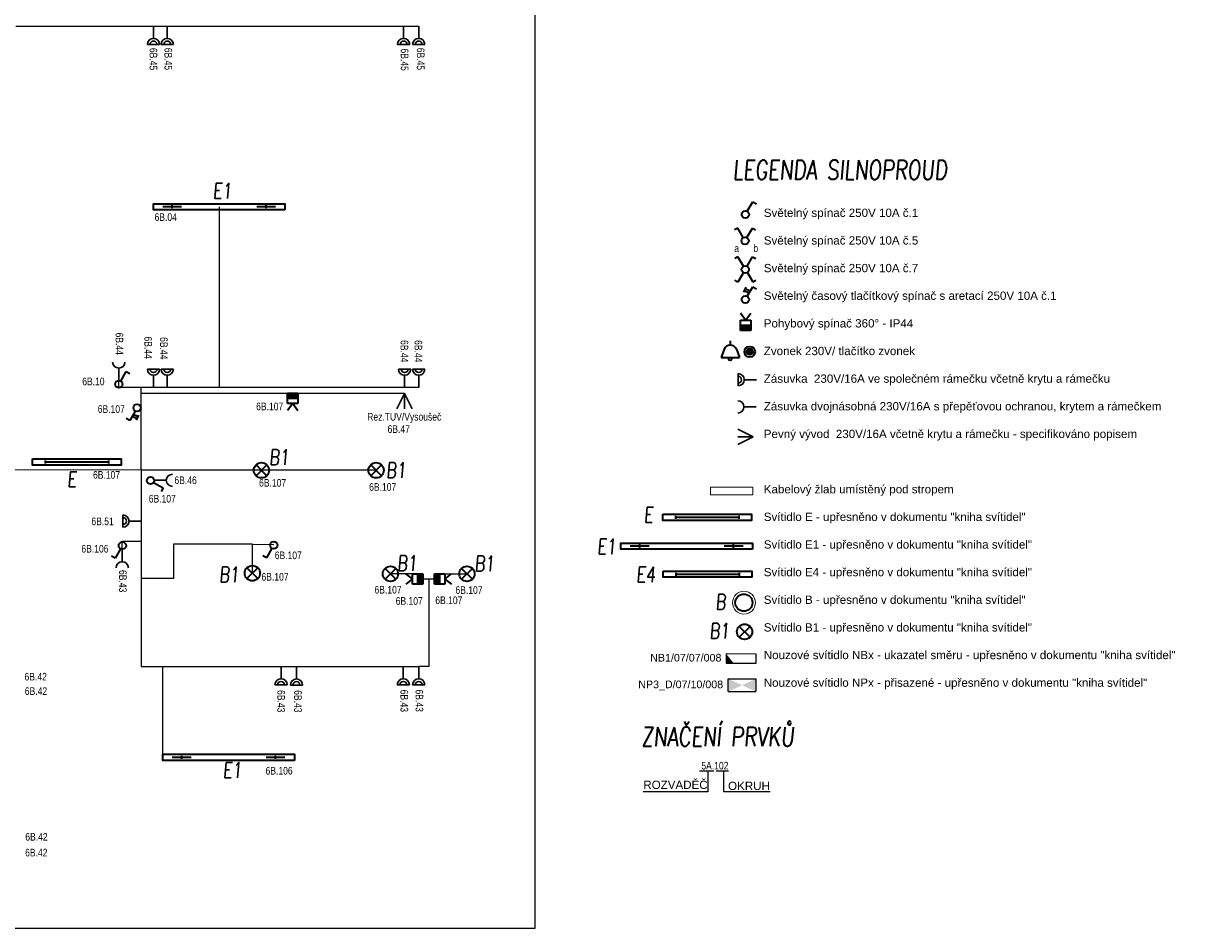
# Model space of a CAD drawing. Header units: millimetres. Extents: x 370888 to 505664, y 284292 to 447185.
# Tile 9 of 41: x 392925 to 408219, y 318992 to 330831. Entities that reach past the tile are written whole.
import ezdxf
from ezdxf.enums import TextEntityAlignment as Align

# ---------------------------------------------------------------- set-up
doc = ezdxf.new("R2010")
doc.units = ezdxf.units.MM
doc.header["$LTSCALE"] = 100
doc.layers.get('0').update_dxf_attribs({"color": 21, "linetype": 'CONTINUOUS'})
for name, color, linetype, lineweight in [('2DE_OBL', 91, 'CONTINUOUS', 35), ('2DE_OBL_L1', 91, 'CONTINUOUS', 35), ('CAT_SLN-OSV_POPIS', 7, 'CONTINUOUS', 30), ('CP_DETAL', 33, 'CONTINUOUS', 18), ('E_NOUZOVÉ+PP OSVĚTLENÍ', 60, 'CONTINUOUS', 25), ('E_SVĚTLA POPIS', 130, 'CONTINUOUS', 30), ('E_VEDENÍ SILNOPROUD', 50, 'CONTINUOUS', 25), ('E_VYPINACE', 170, 'CONTINUOUS', 35), ('E_ZÁSUVKY POPIS', 111, 'CONTINUOUS', 30), ('E_ZÁSUVKY-DVOJITE', 7, 'CONTINUOUS', 30), ('E_ZÁSUVKY.OST.+VYVODY', 11, 'CONTINUOUS', 30), ('E_ŽLABY', 40, 'CONTINUOUS', 15), ('JEDNODUCHÁ ZÁSUVKA', 1, 'CONTINUOUS', 200), ('U1 LIGHTING', 10, 'CONTINUOUS', 35)]:
    doc.layers.add(name, color=color, linetype=linetype, lineweight=lineweight)
for name, color, linetype in [('BEZPECNOSTNE SVETLA', 80, 'CONTINUOUS'), ('E_LEGENDA SILNOPROUD', 252, 'CONTINUOUS'), ('E_RÁM', 253, 'CONTINUOUS'), ('GC3_MEP_E_LV_SECURITY LIGHT', 80, 'CONTINUOUS'), ('PIKTOGRAMY', 210, 'CONTINUOUS'), ('PRIPOJKA 230V', 1, 'CONTINUOUS'), ('ŽLAB', 7, 'CONTINUOUS')]:
    doc.layers.add(name, color=color, linetype=linetype)
doc.styles.add('ARIAL', font='arial.ttf')
doc.styles.add('CP_ATTR', font='ROMANS.SHX')
doc.styles.add('CS-ROMANS', font='romans.shx', dxfattribs={"width": 0.75, "oblique": 5})
doc.styles.get("Standard").update_dxf_attribs({"font": 'arial.ttf'})
doc.styles.add('V+P_01_B3_E_FP_001$0$BLOCK', font='romans.shx', dxfattribs={"width": 0.8})

# ---------------------------------------------------------------- blocks, each defined once
blk = doc.blocks.new('*U30')
at = {"color": 0, "linetype": 'ByBlock'}
for p, q in [((24, 249.57), (96, 374.28)), ((96, 374.28), (143.56, 346.82))]:
    blk.add_line(p, q, dxfattribs=at)
blk.add_circle((0, 208), 48, dxfattribs=at)
blk = doc.blocks.new('prepinas-svetel-jednoduchy')
at = {"layer": 'E_VYPINACE', "rotation": 89.99999999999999}
blk.add_blockref('*U30', (208, 2), dxfattribs=at)
blk = doc.blocks.new('*U26')
at = {"color": 0, "linetype": 'ByBlock'}
for p, q in [((-96, 374.28), (-137.57, 350.28)), ((-24, 249.57), (-96, 374.28)), ((24, 249.57), (96, 374.28)), ((96, 374.28), (137.57, 350.28))]:
    blk.add_line(p, q, dxfattribs=at)
blk.add_circle((0, 208), 48, dxfattribs=at)
blk = doc.blocks.new('prepinac-dvojity-svetelny')
at = {"layer": 'E_VYPINACE'}
blk.add_blockref('*U26', (-1, -183), dxfattribs=at)
at = {"layer": 'CAT_SLN-OSV_POPIS', "width": 0.8}
for s, p in [('a', (-142, -122)), ('b', (108, -122))]:
    blk.add_text(s, height=100, dxfattribs=at).set_placement(p)
blk = doc.blocks.new('*U24')
at = {"color": 0, "linetype": 'ByBlock'}
for p, q in [((24, 249.57), (96, 374.28)), ((96, 374.28), (143.56, 346.82))]:
    blk.add_line(p, q, dxfattribs=at)
blk.add_circle((0, 208), 48, dxfattribs=at)
blk = doc.blocks.new('tlacitko_prepinac_svetla')
at = {"layer": 'E_VYPINACE'}
for points in [[(16875, 8774), (16940, 8744)], [(16888, 8798), (16951, 8769)], [(16930, 8722), (16960, 8787)]]:
    blk.add_lwpolyline(points, dxfattribs=at)
at = {"layer": 'E_VYPINACE', "rotation": 180}
blk.add_blockref('*U24', (16937, 9090), dxfattribs=at)
blk = doc.blocks.new('*U32', base_point=(28429, 5840))
at = {"linetype": 'ByBlock'}
blk.add_hatch(color=0, dxfattribs=at).paths.add_polyline_path([(28362, 5840), (28497, 5840), (28497, 5772), (28362, 5772)])
at = {"color": 0, "linetype": 'ByBlock'}
for p, q in [((28429, 5907), (28362, 5997)), ((28429, 5907), (28497, 5997)), ((28362, 5907), (28497, 5907)), ((28362, 5772), (28362, 5907)), ((28362, 5840), (28497, 5840)), ((28497, 5907), (28497, 5772)), ((28497, 5772), (28362, 5772))]:
    blk.add_line(p, q, dxfattribs=at)
blk = doc.blocks.new('pohybove-cidlo-svetla')
at = {"layer": 'E_VYPINACE', "rotation": 180}
blk.add_blockref('*U32', (-1, 30), dxfattribs=at)
blk = doc.blocks.new('A$C3423193F')
at = {"color": 1, "linetype": 'ByBlock'}
for p, q in [((80, 240), (0, 240)), ((80, 240), (160, 240)), ((80, 160), (80, 0))]:
    blk.add_line(p, q, dxfattribs=at)
for radius in [80, 45.2]:
    blk.add_arc((80, 240), radius, 180, 0, dxfattribs=at)
blk = doc.blocks.new('*U28', base_point=(57391, -22719))
at = {"lineweight": 30, "ltscale": 0.1}
for p, q in [((57291, -22519), (57391, -22719)), ((57391, -22719), (57391, -22519)), ((57391, -22719), (57491, -22519))]:
    blk.add_line(p, q, dxfattribs=at)
blk = doc.blocks.new('pripojka 230V')
at = {"layer": 'PRIPOJKA 230V', "color": 1, "xscale": -1}
blk.add_blockref('*U28', (0, -2, -40), dxfattribs=at)
blk = doc.blocks.new('zasuvka_jednoducha')
at = {"color": 1, "lineweight": 30}
blk.add_line((19281, 12983), (19281, 13143), dxfattribs=at)
blk.add_arc((19281, 12903), 80, 0, 180, dxfattribs=at)
blk = doc.blocks.new('svetelný křížový spínač')
at = {"layer": 'E_VYPINACE', "linetype": 'ByBlock'}
for p, q in [((31, 344), (-11, 320)), ((103, 220), (31, 344)), ((151, 220), (223, 344)), ((223, 344), (264, 320)), ((31, 13), (-10, 37)), ((103, 138), (31, 13)), ((153, 141), (225, 16)), ((225, 16), (266, 40))]:
    blk.add_line(p, q, dxfattribs=at)
blk.add_circle((127, 178), 48, dxfattribs=at)
blk = doc.blocks.new('2DELLI009_CZ')
for p, q in [((-0.5, 0.1), (-0.5, -0.1)), ((-0.5, 0), (0.5, 0)), ((0.5, 0.1), (0.5, -0.1))]:
    blk.add_line(p, q)
blk.add_lwpolyline([(-0.7, 0.2), (0.7, 0.2), (0.7, -0.2), (-0.7, -0.2)], close=True)
at = {"linetype": 'ByBlock', "style": 'CP_ATTR', "flags": 9}
for tag, p in [('NAME', (-0.092, -0.018)), ('GROUP', (-0.092, -0.018)), ('NUMBER', (-0.092, -0.018)), ('PRODUCER', (-0.092, -0.018)), ('ARTICLE', (-0.092, -0.018)), ('CHARACTER', (-0.092, -0.018)), ('VOLTAGE', (-0.092, -0.019)), ('WEIGHT', (-0.092, -0.018)), ('OTHER', (-0.092, -0.018)), ('PRODUCT-TYPE', (-0.092, -0.019)), ('ORDER-NO', (-0.092, -0.019)), ('POWER', (-0.092, -0.019))]:
    blk.add_attdef(tag, text='', height=0.00005, dxfattribs=at).set_placement(p, align=Align.MIDDLE_LEFT)
blk = doc.blocks.new('V+P_01_B3_E_FP_001$0$E-LI-35')
at = {"layer": 'E_NOUZOVÉ+PP OSVĚTLENÍ', "linetype": 'ByBlock'}
for p, q in [((-10.88, -1.92), (10.88, -1.92)), ((-10.88, -12.08), (-10.88, -1.92)), ((10.88, -1.92), (10.88, -12.08)), ((-10.88, -12.08), (10.88, -12.08))]:
    blk.add_line(p, q, dxfattribs=at)
at = {"layer": 'E_NOUZOVÉ+PP OSVĚTLENÍ'}
blk.add_solid([(-10.88, -12.08), (-10.88, -1.92), (10.88, -1.92), (10.88, -12.08)], dxfattribs=at)
at = {"layer": 'E_NOUZOVÉ+PP OSVĚTLENÍ', "style": 'V+P_01_B3_E_FP_001$0$BLOCK', "width": 0.8, "flags": 8}
for tag, p in [('DIVERS.1', (-17.93, -2.11)), ('DIVERS.2', (-16.41, -11.97))]:
    blk.add_attdef(tag, text='', height=7.25, dxfattribs=at).set_placement(p, align=Align.RIGHT)
at = {"layer": 'E_NOUZOVÉ+PP OSVĚTLENÍ', "style": 'V+P_01_B3_E_FP_001$0$BLOCK', "width": 0.8}
for tag, p, height, flags in [('BLOCKNAME', (-6.79, -1.4), 2.54, 3), ('LEISTUNG', (13.35, -11.99), 7.25, 8)]:
    blk.add_attdef(tag, p, '', height=height, dxfattribs=dict(at, flags=flags))
blk.add_attdef('STROMKREIS', text='', height=7.25, dxfattribs=at).set_placement((-11.76, -23.81), align=Align.BOTTOM_CENTER)
blk = doc.blocks.new('*U128')
at = {"layer": 'GC3_MEP_E_LV_SECURITY LIGHT', "xscale": 16.54563019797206, "yscale": 16.54563022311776, "zscale": 16.54563022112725}
blk.add_blockref('V+P_01_B3_E_FP_001$0$E-LI-35', (0, 116), dxfattribs=at)
at = {"layer": 'PIKTOGRAMY', "style": 'ARIAL'}
blk.add_attdef('PIKTOGRAM', (162, -40), '', height=100, dxfattribs=at)
blk = doc.blocks.new('*U129')
at = {"layer": 'GC3_MEP_E_LV_SECURITY LIGHT', "linetype": 'ByBlock'}
for p, q in [((135, 59), (-255, 61)), ((-255, 61), (-255, -59)), ((135, -61), (135, 59)), ((-255, -59), (135, -61))]:
    blk.add_line(p, q, dxfattribs=at)
at = {"layer": 'GC3_MEP_E_LV_SECURITY LIGHT'}
blk.add_solid([(-255, 61), (-255, -59), (-158, -60)], dxfattribs=at)
at = {"layer": 'BEZPECNOSTNE SVETLA', "style": 'ARIAL'}
blk.add_attdef('BEZ.SV', (52, -54), '', height=100, dxfattribs=at)
blk = doc.blocks.new('2DELLI018_CZ')
for p, q in [((-0.6, 0), (-0.4, 0)), ((-0.5, 0.1), (-0.5, -0.1)), ((0.4, 0), (0.6, 0)), ((0.5, 0.1), (0.5, -0.1))]:
    blk.add_line(p, q)
blk.add_lwpolyline([(-0.7, 0.2), (0.7, 0.2), (0.7, -0.2), (-0.7, -0.2)], close=True)
at = {"linetype": 'ByBlock', "style": 'CP_ATTR', "flags": 9}
for tag, p in [('NAME', (-0.092, -0.018)), ('GROUP', (-0.092, -0.018)), ('NUMBER', (-0.092, -0.018)), ('PRODUCER', (-0.092, -0.018)), ('ARTICLE', (-0.092, -0.018)), ('CHARACTER', (-0.092, -0.018)), ('VOLTAGE', (-0.092, -0.019)), ('WEIGHT', (-0.092, -0.018)), ('OTHER', (-0.092, -0.018)), ('PRODUCT-TYPE', (-0.092, -0.019)), ('ORDER-NO', (-0.092, -0.019)), ('POWER', (-0.092, -0.019))]:
    blk.add_attdef(tag, text='', height=0.00005, dxfattribs=at).set_placement(p, align=Align.MIDDLE_LEFT)
blk = doc.blocks.new('E')
at = {"layer": 'U1 LIGHTING', "style": 'CS-ROMANS', "oblique": 5, "width": 0.75}
blk.add_text('E', height=200, dxfattribs=at).set_placement((229480, 21709))
blk = doc.blocks.new('E1')
at = {"layer": 'U1 LIGHTING', "style": 'CS-ROMANS', "oblique": 5, "width": 0.75}
blk.add_text('E1', height=200, dxfattribs=at).set_placement((229480, 21709))
blk = doc.blocks.new('2DELPH010_CZ')
blk.add_ellipse((0, 0), major_axis=(-0.053, 0.053), ratio=1, start_param=3.926991, end_param=10.210176)
at = {"layer": 'CP_DETAL'}
blk.add_ellipse((0, 0), major_axis=(-0.0707, 0.0707), ratio=1, start_param=3.926991, end_param=10.210176, dxfattribs=at)
at = {"linetype": 'ByBlock', "style": 'CP_ATTR', "flags": 9}
for tag in ['NAME', 'GROUP', 'NUMBER', 'PRODUCER', 'ARTICLE', 'PRODUCT-TYPE', 'ORDER-NO', 'CHARACTER', 'POWER', 'VOLTAGE', 'WEIGHT', 'OTHER']:
    blk.add_attdef(tag, text='', height=0.00000005, dxfattribs=at).set_placement((0, 0), align=Align.MIDDLE_LEFT)
blk = doc.blocks.new('B')
at = {"layer": 'U1 LIGHTING', "style": 'CS-ROMANS', "oblique": 5, "width": 0.75}
blk.add_text('B', height=200, dxfattribs=at).set_placement((229480, 21709))
blk = doc.blocks.new('E4')
at = {"layer": 'U1 LIGHTING', "style": 'CS-ROMANS', "oblique": 5, "width": 0.75}
blk.add_text('E4', height=200, dxfattribs=at).set_placement((229480, 21709))
blk = doc.blocks.new('2DELLI_01_CZ')
for p, q in [((-0.354, 0.354), (0.354, -0.354)), ((-0.354, -0.354), (0.354, 0.354))]:
    blk.add_line(p, q)
blk.add_circle((0, 0), 0.5)
at = {"linetype": 'ByBlock', "style": 'CP_ATTR', "flags": 9}
for tag, p in [('NAME', (-0.092, -0.018)), ('GROUP', (-0.092, -0.018)), ('NUMBER', (-0.092, -0.018)), ('PRODUCER', (-0.092, -0.018)), ('ARTICLE', (-0.092, -0.018)), ('CHARACTER', (-0.092, -0.018)), ('VOLTAGE', (-0.092, -0.019)), ('WEIGHT', (-0.092, -0.018)), ('OTHER', (-0.092, -0.018)), ('PRODUCT-TYPE', (-0.092, -0.019)), ('ORDER-NO', (-0.092, -0.019)), ('POWER', (-0.092, -0.019))]:
    blk.add_attdef(tag, text='', height=0.00005, dxfattribs=at).set_placement(p, align=Align.MIDDLE_LEFT)
blk = doc.blocks.new('B1')
at = {"layer": 'U1 LIGHTING', "style": 'CS-ROMANS', "oblique": 5, "width": 0.75}
blk.add_text('B1', height=200, dxfattribs=at).set_placement((229480, 21709))
blk = doc.blocks.new('CPEL_3386')
blk.add_hatch(color=256).paths.add_polyline_path([(-0.2, 0, 1), (0.2, 0, 1)])
for radius in [0.35, 0.2]:
    blk.add_circle((0, 0), radius)
at = {"linetype": 'ByBlock', "style": 'CP_ATTR', "flags": 9}
for tag, p in [('NAME', (-0.092, -0.018)), ('GROUP', (-0.092, -0.018)), ('NUMBER', (-0.092, -0.018)), ('PRODUCER', (-0.092, -0.018)), ('ARTICLE', (-0.092, -0.018)), ('CHARACTER', (-0.092, -0.018)), ('VOLTAGE', (-0.092, -0.019)), ('WEIGHT', (-0.092, -0.018)), ('OTHER', (-0.092, -0.018)), ('PRODUCT-TYPE', (-0.092, -0.019)), ('ORDER-NO', (-0.092, -0.019)), ('POWER', (-0.092, -0.019))]:
    blk.add_attdef(tag, text='', height=0.00005, dxfattribs=at).set_placement(p, align=Align.MIDDLE_LEFT)
blk = doc.blocks.new('CPEL_1003')
for p, q in [((0, 0), (0, -0.3)), ((-0.4, -0.55), (-0.6, -1.1)), ((0.4, -0.55), (0.6, -1.1)), ((-0.6, -1.1), (0.6, -1.1))]:
    blk.add_line(p, q)
blk.add_circle((0, -1.2), 0.1)
blk.add_arc((0, -0.745), 0.445, 25.98923, 154.01077)
at = {"linetype": 'ByBlock', "style": 'CP_ATTR', "flags": 9}
for tag, p in [('NAME', (-0.092, -0.018)), ('GROUP', (-0.092, -0.018)), ('NUMBER', (-0.092, -0.018)), ('PRODUCER', (-0.092, -0.018)), ('ARTICLE', (-0.092, -0.018)), ('CHARACTER', (-0.092, -0.018)), ('VOLTAGE', (-0.092, -0.019)), ('WEIGHT', (-0.092, -0.018)), ('OTHER', (-0.092, -0.018)), ('PRODUCT-TYPE', (-0.092, -0.019)), ('ORDER-NO', (-0.092, -0.019)), ('POWER', (-0.092, -0.019))]:
    blk.add_attdef(tag, text='', height=0.00005, dxfattribs=at).set_placement(p, align=Align.MIDDLE_LEFT)
blk = doc.blocks.new('*U130')
for p, q in [((0, -50), (0, 50)), ((0, 50), (556, 50)), ((556, 50), (556, -50)), ((556, -50), (0, -50))]:
    blk.add_line(p, q)
at = {"style": 'CP_ATTR', "flags": 9}
for tag in ['NAME', 'PRODUCER', 'PRODUCT-TYPE', 'ARTICLE', 'FLOW', 'NUMBER', 'SYSTEM', 'FORM', 'SIZE', 'OTHER']:
    blk.add_attdef(tag, (0, 0), '', height=0.0001, dxfattribs=at)

msp = doc.modelspace()

# ---------------------------------------------------------------- linework, layer by layer
at = {"layer": 'E_LEGENDA SILNOPROUD'}
for points in [[(401878, 321052), (401878, 320781), (401033, 320781)], [(401770, 321055), (401958, 321055)], [(401989, 321057), (402149, 321057)], [(402085, 321057), (402085, 320784), (402693, 320784)]]:
    msp.add_lwpolyline(points, dxfattribs=at)
at = {"layer": 'E_RÁM', "color": 252, "true_color": 0x939598}
msp.add_lwpolyline([(399617, 318992), (373037, 318992), (373037, 342672), (399617, 342672)], close=True, dxfattribs=at)
at = {"layer": 'E_VEDENÍ SILNOPROUD'}
for p, q in [((392827, 330795), (398097, 330795)), ((395487, 328432), (395487, 326070)), ((394174, 326070), (394174, 326159)), ((398096, 326070), (394174, 326069)), ((394464, 324986), (394464, 326070)), ((394464, 325995), (397912, 325994)), ((379069, 324985), (394464, 324995)), ((394464, 324995), (394464, 322419)), ((397539, 324986), (394464, 324986)), ((394219, 324057), (394461, 324061)), ((394219, 323952), (394219, 324057)), ((395920, 324019), (394889, 324019)), ((394889, 324019), (394889, 323570)), ((395920, 323640), (395920, 324019)), ((395920, 324019), (396200, 324017)), ((398152, 323632), (397727, 323632)), ((398152, 323632), (398152, 323565)), ((398302, 323632), (398727, 323632)), ((398302, 323632), (398302, 323565)), ((394889, 323570), (394464, 323570)), ((398227, 323565), (398227, 323565)), ((398227, 323565), (398227, 322419)), ((394464, 322419), (398096, 322419)), ((394750, 321232), (394750, 322419)), ((398227, 322419), (398096, 322419))]:
    msp.add_line(p, q, dxfattribs=at)
msp.add_lwpolyline([(398152, 323565), (398302, 323565)], dxfattribs=at)

# ---------------------------------------------------------------- block references
for p in [(165924, 306830), (170951, 302179), (166053, 299256)]:
    msp.add_blockref('E1', p)
at = {"layer": '2DE_OBL', "xscale": 1228.571428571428, "yscale": 200, "zscale": 1000, "rotation": 180}
for p in [(395487, 328432), (401601, 323994), (395610, 321232)]:
    msp.add_blockref('2DELLI018_CZ', p, dxfattribs=at)
at = {"layer": '2DE_OBL'}
for name, p, xscale, yscale, zscale in [('2DELLI_01_CZ', (396039, 324986), 200, 200, 100), ('2DELLI_01_CZ', (397539, 324986), 200, 200, 100), ('2DELLI_01_CZ', (395920, 323640), 200, 200, 100), ('2DELLI_01_CZ', (397727, 323632), 200, 200, 100), ('2DELLI_01_CZ', (398727, 323632), 200, 200, 100), ('2DELPH010_CZ', (402350, 323255), 1500, 1500, 252.5252525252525), ('2DELLI_01_CZ', (402359, 322874), 200, 200, 100)]:
    msp.add_blockref(name, p, dxfattribs=dict(at, xscale=xscale, yscale=yscale, zscale=zscale))
at = {"layer": '2DE_OBL_L1', "xscale": 828.5714285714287, "yscale": 200, "zscale": 1000}
for p in [(393623, 325095), (401869, 324371), (401873, 323627)]:
    msp.add_blockref('2DELLI009_CZ', p, dxfattribs=at)
at = {"layer": 'E_NOUZOVÉ+PP OSVĚTLENÍ'}
ref = msp.add_blockref('*U129', (402374, 322523), dxfattribs=at)
ref.add_attrib('BEZ.SV', 'NB1/07/07/008', (401124, 322485), dxfattribs={"layer": 'BEZPECNOSTNE SVETLA', "height": 100, "style": 'ARIAL'})
ref = msp.add_blockref('*U128', (402326, 322175), dxfattribs=at)
ref.add_attrib('PIKTOGRAM', 'NP3_D/07/10/008', (400968, 322136), dxfattribs={"layer": 'PIKTOGRAMY', "height": 100, "style": 'ARIAL'})
at = {"layer": 'E_VYPINACE'}
for name, p, rotation in [('prepinas-svetel-jednoduchy', (402367, 328332), 270), ('tlacitko_prepinac_svetla', (419306, 336102), 180), ('pohybove-cidlo-svetla', (402370, 326913), 180), ('prepinas-svetel-jednoduchy', (394172, 326112), 270), ('prepinas-svetel-jednoduchy', (394222, 324001), 89.99999999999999), ('prepinas-svetel-jednoduchy', (396202, 324007), 89.99999999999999)]:
    msp.add_blockref(name, p, dxfattribs=dict(at, rotation=rotation))
for name, p in [('prepinac-dvojity-svetelny', (402366, 327962)), ('svetelný křížový spínač', (402241, 327434))]:
    msp.add_blockref(name, p, dxfattribs=at)
at = {"layer": 'E_VYPINACE', "xscale": 200, "yscale": 200, "zscale": 200}
for name, p in [('CPEL_1003', (402171, 326681)), ('CPEL_3386', (402426, 326536))]:
    msp.add_blockref(name, p, dxfattribs=at)
at = {"layer": 'E_ZÁSUVKY-DVOJITE'}
for p, rotation in [((394707, 330795), 180), ((402514, 326091), 90)]:
    msp.add_blockref('A$C3423193F', p, dxfattribs=dict(at, rotation=rotation))
at = {"layer": 'E_ZÁSUVKY-DVOJITE', "xscale": -1}
for p, rotation in [((394727, 330795), 180), ((397819, 330795), 180), ((398016, 330795), 180), ((394467, 324402), 89.99999999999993), ((396216, 322419), 180), ((396417, 322417), 180), ((397815, 322419), 180), ((398016, 322419), 180)]:
    msp.add_blockref('A$C3423193F', p, dxfattribs=dict(at, rotation=rotation))
at = {"layer": 'E_ZÁSUVKY-DVOJITE'}
for p in [(394547, 326070), (394727, 326070), (397832, 326070), (398016, 326070)]:
    msp.add_blockref('A$C3423193F', p, dxfattribs=at)
at = {"layer": 'E_ZÁSUVKY.OST.+VYVODY', "color": 1}
for p, rotation in [((413454, 339305), 180), ((407778, 305574), 89.99999999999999)]:
    msp.add_blockref('zasuvka_jednoducha', p, dxfattribs=dict(at, rotation=rotation))
for name, p in [('tlacitko_prepinac_svetla', (377475, 316920)), ('zasuvka_jednoducha', (374938, 310808))]:
    msp.add_blockref(name, p, dxfattribs=at)
at = {"layer": 'E_ŽLABY'}
for name, p in [('B1', (166660, 303348)), ('B1', (168189, 303177)), ('B1', (168333, 301962)), ('B1', (169347, 301958)), ('B1', (166006, 301814)), ('E4', (171463, 301813)), ('B', (172498, 301455)), ('B1', (172420, 301076))]:
    msp.add_blockref(name, p, dxfattribs=at)
at = {"layer": 'E_ŽLABY', "rotation": 180}
msp.add_blockref('*U130', (402468, 324714), dxfattribs=at)
at = {"layer": 'JEDNODUCHÁ ZÁSUVKA', "color": 1, "rotation": 270}
msp.add_blockref('zasuvka_jednoducha', (389368, 345096), dxfattribs=at)
at = {"layer": 'U1 LIGHTING'}
for p in [(164019, 303059), (171560, 302594)]:
    msp.add_blockref('E', p, dxfattribs=at)
at = {"layer": 'ŽLAB'}
msp.add_blockref('pohybove-cidlo-svetla', (396450, 325895), dxfattribs=at)
for name, p, rotation in [('pripojka 230V', (397911, 325989), 180), ('pripojka 230V', (402470, 325423), 90), ('prepinas-svetel-jednoduchy', (394587, 324853), 180), ('pohybove-cidlo-svetla', (398054, 323564), 269.9999999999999), ('pohybove-cidlo-svetla', (398399, 323565), 89.99999999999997)]:
    msp.add_blockref(name, p, dxfattribs=dict(at, rotation=rotation))

# ---------------------------------------------------------------- texts
at = {"layer": 'E_LEGENDA SILNOPROUD', "style": 'CS-ROMANS', "oblique": 5, "width": 0.75}
for s, p in [('LEGENDA SILNOPROUD', (402204, 328790)), ('ZNAČENÍ PRVKŮ', (401006, 321378))]:
    msp.add_text(s, height=250, dxfattribs=at).set_placement(p)
at = {"layer": 'E_LEGENDA SILNOPROUD', "attachment_point": 1}
for s, insert, char_height in [('Světelný spínač 250V 10A č.1\\P\\PSvětelný spínač 250V 10A č.5\\P\\PSvětelný spínač 250V 10A č.7\\P\\PSvětelný časový tlačítkový spínač s aretací 250V 10A č.1\\P\\PPohybový spínač 360° - IP44\\P\\PZvonek 230V/ tlačítko zvonek\\P\\PZásuvka  230V/16A ve společném rámečku včetně krytu a rámečku\\P\\PZásuvka dvojnásobná 230V/16A s přepěťovou ochranou, krytem a rámečkem\\P\\PPevný vývod  230V/16A včetně krytu a rámečku - specifikováno popisem\\P\\P \\P\\PKabelový žlab umístěný pod stropem \\P\\PSvítidlo E - upřesněno v dokumentu "kniha svítidel"\\P\\PSvítidlo E1 - upřesněno v dokumentu "kniha svítidel"\\P\\PSvítidlo E4 - upřesněno v dokumentu "kniha svítidel"\\P\\PSvítidlo B - upřesněno v dokumentu "kniha svítidel"\\P\\PSvítidlo B1 - upřesněno v dokumentu "kniha svítidel"\\P\\PNouzové svítidlo NBx - ukazatel směru - upřesněno v dokumentu "kniha svítidel"\\P\\PNouzové svítidlo NPx - přisazené - upřesněno v dokumentu "kniha svítidel"', (402610, 328408), 108.42), ('ROZVADĚČ', (401034, 320927), 108.4), ('OKRUH', (402143, 320913), 108.4)]:
    msp.add_mtext_dynamic_manual_height_columns(s, width=9809.65, gutter_width=12.5, heights=[0], dxfattribs=dict(at, insert=insert, char_height=char_height))
at = {"layer": 'E_SVĚTLA POPIS', "width": 0.8}
for s, p in [('6B.04', (394641, 328247)), ('6B.10', (393695, 326098)), ('6B.107', (393898, 325737)), ('6B.107', (395970, 325771)), ('6B.107', (393836, 324876)), ('6B.107', (396008, 324772)), ('6B.107', (397448, 324718)), ('6B.107', (394565, 324564)), ('6B.106', (393684, 323910)), ('6B.107', (396213, 323824)), ('6B.107', (396040, 323543)), ('6B.107', (397518, 323374)), ('6B.107', (398577, 323370)), ('6B.107', (397795, 323227)), ('6B.107', (398313, 323236)), ('6B.106', (396093, 321007))]:
    msp.add_text(s, height=100, dxfattribs=at).set_placement(p)
at = {"layer": 'E_ZÁSUVKY POPIS', "width": 0.8}
for s, p in [('6B.45', (394771, 330512)), ('6B.45', (398072, 330512)), ('6B.45', (394576, 330510)), ('6B.45', (397862, 330502)), ('6B.44', (394132, 326787)), ('6B.44', (394508, 326736)), ('6B.44', (394713, 326728)), ('6B.44', (397859, 326689)), ('6B.44', (398042, 326689)), ('6B.43', (394177, 323682)), ('6B.43', (396247, 322112)), ('6B.43', (396467, 322110)), ('6B.43', (397858, 322117)), ('6B.43', (398055, 322119))]:
    msp.add_text(s, height=100, rotation=270, dxfattribs=at).set_placement(p)
for s, p in [('Rez.TUV/Vysoušeč', (397423, 325636)), ('6B.47', (397689, 325475)), ('6B.46', (394901, 324806)), ('6B.51', (393815, 324268)), ('6B.42', (392940, 322237)), ('6B.42', (392944, 322048)), (' 5A.102', (401762, 321073)), ('6B.42', (392950, 320143)), ('6B.42', (392948, 319936))]:
    msp.add_text(s, height=100, dxfattribs=at).set_placement(p)

doc.saveas('drawing.dxf')
